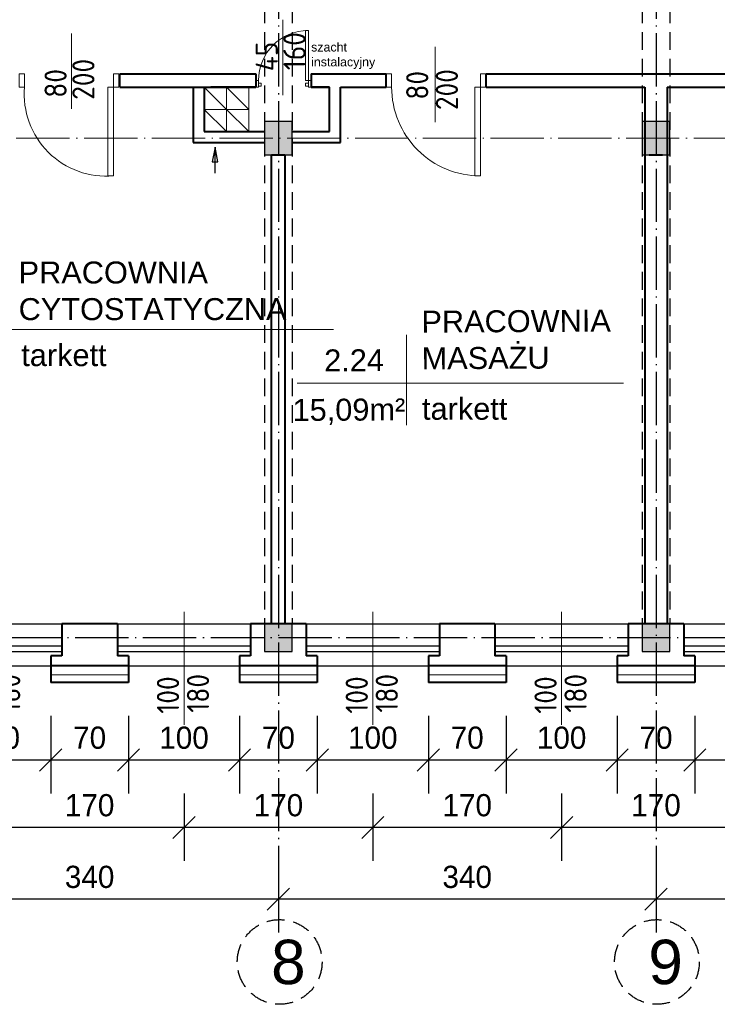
# Model space of a CAD drawing. Header units: millimetres. Extents: x -32003 to -19505, y 17931 to 29358.
# Tile 22 of 92: x -29447 to -28818, y 26534 to 27421. Entities that reach past the tile are written whole.
import ezdxf

# ---------------------------------------------------------------- set-up
doc = ezdxf.new("R2010")
doc.units = ezdxf.units.MM
doc.header["$PDMODE"] = 3
for name, pattern in [('ACAD_ISO03W100', [30, 12, -18]), ('ACAD_ISO04W100', [30.5, 24, -3, 0.5, -3]), ('KRESKOWA_X2', [12, 8, -4])]:
    doc.linetypes.add(name, pattern=pattern)
for name, color, linetype, lineweight in [('_wymiary', 1, 'Continuous', 9), ('drzwi', 140, 'Continuous', 13), ('KOMINY', 43, 'Continuous', 15), ('NR', 7, 'Continuous', 13), ('opisy drzwi', 40, 'Continuous', 13), ('opisy pom', 3, 'Continuous', 18), ('sciany', 4, 'Continuous', 40), ('symetria', 7, 'ACAD_ISO03W100', 5), ('SZRAF', 51, 'Continuous', 9), ('słupy', 2, 'Continuous', 30), ('ściana', 4, 'Continuous', 40)]:
    doc.layers.add(name, color=color, linetype=linetype, lineweight=lineweight)
doc.styles.add('ISO', font='isocp.shx')
doc.styles.add('ROMANS', font='ROMANS')
doc.styles.add('style1', font='ARIAL.TTF')
doc.styles.add('SYSTEM', font='TXT')
doc.linetypes.add('BATTING', pattern='A,0.0001,-0.1,[134,ltypeshp.shx,S=0.1,R=0,X=-0.1,Y=0],-0.2,[134,ltypeshp.shx,S=0.1,R=180,X=0.1,Y=0],-0.1', length=0.4001)
doc.dimstyles.new('Jacek2', dxfattribs={"dimscale": 2, "dimtxt": 10, "dimasz": 10, "dimexe": 15, "dimexo": 15, "dimgap": 5, "dimtad": 1, "dimdec": 0, "dimrnd": 0.5, "dimzin": 0, "dimdsep": 46, "dimtxsty": 'Standard', "dimblk": 'OBLIQUE', "dimcen": 0, "dimdle": 5, "dimadec": 1, "dimazin": 0, "dimtfac": 1, "dimtdec": 0, "dimtofl": 0, "dimtmove": 0, "dimatfit": 3, "dimfxl": 0, "dimtolj": 1, "dimtzin": 0, "dimarcsym": 0})

# ---------------------------------------------------------------- blocks, each defined once
blk = doc.blocks.new('_OBLIQUE')
at = {"color": 0, "linetype": 'ByBlock'}
blk.add_line((-0.5, -0.5), (0.5, 0.5), dxfattribs=at)
blk = doc.blocks.new('*D596')
at = {"layer": '_wymiary', "color": 0, "lineweight": -2}
for p, q in [((-28838.67, 26793.45), (-28838.67, 26723.65)), ((-28738.67, 26793.45), (-28738.67, 26723.65)), ((-28728.67, 26753.65), (-28848.67, 26753.65))]:
    blk.add_line(p, q, dxfattribs=at)
at = {"layer": 'Defpoints', "color": 0}
for p in [(-28838.67, 26823.45), (-28738.67, 26823.45), (-28838.67, 26753.65)]:
    blk.add_point(p, dxfattribs=at)
at = {"layer": '_wymiary', "color": 0, "lineweight": -2, "xscale": 20, "yscale": 20, "zscale": 20, "rotation": 180}
blk.add_blockref('_OBLIQUE', (-28838.67, 26753.65), dxfattribs=at)
at = {"layer": '_wymiary', "color": 0, "lineweight": -2, "xscale": 20, "yscale": 20, "zscale": 20}
blk.add_blockref('_OBLIQUE', (-28738.67, 26753.65), dxfattribs=at)
at = {"layer": '_wymiary', "color": 0, "insert": (-28788.67, 26773.65), "char_height": 20, "attachment_point": 5}
blk.add_mtext('\\A1;100', dxfattribs=at)
blk = doc.blocks.new('*D597')
at = {"layer": '_wymiary', "color": 0, "lineweight": -2}
for p, q in [((-28908.67, 26793.45), (-28908.67, 26723.65)), ((-28838.67, 26793.45), (-28838.67, 26723.65)), ((-28828.67, 26753.65), (-28918.67, 26753.65))]:
    blk.add_line(p, q, dxfattribs=at)
at = {"layer": 'Defpoints', "color": 0}
for p in [(-28908.67, 26823.45), (-28838.67, 26823.45), (-28908.67, 26753.65)]:
    blk.add_point(p, dxfattribs=at)
at = {"layer": '_wymiary', "color": 0, "lineweight": -2, "xscale": 20, "yscale": 20, "zscale": 20, "rotation": 180}
blk.add_blockref('_OBLIQUE', (-28908.67, 26753.65), dxfattribs=at)
at = {"layer": '_wymiary', "color": 0, "lineweight": -2, "xscale": 20, "yscale": 20, "zscale": 20}
blk.add_blockref('_OBLIQUE', (-28838.67, 26753.65), dxfattribs=at)
at = {"layer": '_wymiary', "color": 0, "insert": (-28873.67, 26773.65), "char_height": 20, "attachment_point": 5}
blk.add_mtext('\\A1;70', dxfattribs=at)
blk = doc.blocks.new('*D598')
at = {"layer": '_wymiary', "color": 0, "lineweight": -2}
for p, q in [((-29008.67, 26793.45), (-29008.67, 26723.65)), ((-28908.67, 26793.45), (-28908.67, 26723.65)), ((-28898.67, 26753.65), (-29018.67, 26753.65))]:
    blk.add_line(p, q, dxfattribs=at)
at = {"layer": 'Defpoints', "color": 0}
for p in [(-29008.67, 26823.45), (-28908.67, 26823.45), (-29008.67, 26753.65)]:
    blk.add_point(p, dxfattribs=at)
at = {"layer": '_wymiary', "color": 0, "lineweight": -2, "xscale": 20, "yscale": 20, "zscale": 20, "rotation": 180}
blk.add_blockref('_OBLIQUE', (-29008.67, 26753.65), dxfattribs=at)
at = {"layer": '_wymiary', "color": 0, "lineweight": -2, "xscale": 20, "yscale": 20, "zscale": 20}
blk.add_blockref('_OBLIQUE', (-28908.67, 26753.65), dxfattribs=at)
at = {"layer": '_wymiary', "color": 0, "insert": (-28958.67, 26773.65), "char_height": 20, "attachment_point": 5}
blk.add_mtext('\\A1;100', dxfattribs=at)
blk = doc.blocks.new('*D599')
at = {"layer": '_wymiary', "color": 0, "lineweight": -2}
for p, q in [((-29078.67, 26793.45), (-29078.67, 26723.65)), ((-29008.67, 26793.45), (-29008.67, 26723.65)), ((-28998.67, 26753.65), (-29088.67, 26753.65))]:
    blk.add_line(p, q, dxfattribs=at)
at = {"layer": 'Defpoints', "color": 0}
for p in [(-29078.67, 26823.45), (-29008.67, 26823.45), (-29078.67, 26753.65)]:
    blk.add_point(p, dxfattribs=at)
at = {"layer": '_wymiary', "color": 0, "lineweight": -2, "xscale": 20, "yscale": 20, "zscale": 20, "rotation": 180}
blk.add_blockref('_OBLIQUE', (-29078.67, 26753.65), dxfattribs=at)
at = {"layer": '_wymiary', "color": 0, "lineweight": -2, "xscale": 20, "yscale": 20, "zscale": 20}
blk.add_blockref('_OBLIQUE', (-29008.67, 26753.65), dxfattribs=at)
at = {"layer": '_wymiary', "color": 0, "insert": (-29043.67, 26773.65), "char_height": 20, "attachment_point": 5}
blk.add_mtext('\\A1;70', dxfattribs=at)
blk = doc.blocks.new('*D600')
at = {"layer": '_wymiary', "color": 0, "lineweight": -2}
for p, q in [((-29178.67, 26793.45), (-29178.67, 26723.65)), ((-29078.67, 26793.45), (-29078.67, 26723.65)), ((-29068.67, 26753.65), (-29188.67, 26753.65))]:
    blk.add_line(p, q, dxfattribs=at)
at = {"layer": 'Defpoints', "color": 0}
for p in [(-29178.67, 26823.45), (-29078.67, 26823.45), (-29178.67, 26753.65)]:
    blk.add_point(p, dxfattribs=at)
at = {"layer": '_wymiary', "color": 0, "lineweight": -2, "xscale": 20, "yscale": 20, "zscale": 20, "rotation": 180}
blk.add_blockref('_OBLIQUE', (-29178.67, 26753.65), dxfattribs=at)
at = {"layer": '_wymiary', "color": 0, "lineweight": -2, "xscale": 20, "yscale": 20, "zscale": 20}
blk.add_blockref('_OBLIQUE', (-29078.67, 26753.65), dxfattribs=at)
at = {"layer": '_wymiary', "color": 0, "insert": (-29128.67, 26773.65), "char_height": 20, "attachment_point": 5}
blk.add_mtext('\\A1;100', dxfattribs=at)
blk = doc.blocks.new('*D601')
at = {"layer": '_wymiary', "color": 0, "lineweight": -2}
for p, q in [((-29248.67, 26793.45), (-29248.67, 26723.65)), ((-29178.67, 26793.45), (-29178.67, 26723.65)), ((-29168.67, 26753.65), (-29258.67, 26753.65))]:
    blk.add_line(p, q, dxfattribs=at)
at = {"layer": 'Defpoints', "color": 0}
for p in [(-29248.67, 26823.45), (-29178.67, 26823.45), (-29248.67, 26753.65)]:
    blk.add_point(p, dxfattribs=at)
at = {"layer": '_wymiary', "color": 0, "lineweight": -2, "xscale": 20, "yscale": 20, "zscale": 20, "rotation": 180}
blk.add_blockref('_OBLIQUE', (-29248.67, 26753.65), dxfattribs=at)
at = {"layer": '_wymiary', "color": 0, "lineweight": -2, "xscale": 20, "yscale": 20, "zscale": 20}
blk.add_blockref('_OBLIQUE', (-29178.67, 26753.65), dxfattribs=at)
at = {"layer": '_wymiary', "color": 0, "insert": (-29213.67, 26773.65), "char_height": 20, "attachment_point": 5}
blk.add_mtext('\\A1;70', dxfattribs=at)
blk = doc.blocks.new('*D602')
at = {"layer": '_wymiary', "color": 0, "lineweight": -2}
for p, q in [((-29348.67, 26793.45), (-29348.67, 26723.65)), ((-29248.67, 26793.45), (-29248.67, 26723.65)), ((-29238.67, 26753.65), (-29358.67, 26753.65))]:
    blk.add_line(p, q, dxfattribs=at)
at = {"layer": 'Defpoints', "color": 0}
for p in [(-29348.67, 26823.45), (-29248.67, 26823.45), (-29348.67, 26753.65)]:
    blk.add_point(p, dxfattribs=at)
at = {"layer": '_wymiary', "color": 0, "lineweight": -2, "xscale": 20, "yscale": 20, "zscale": 20, "rotation": 180}
blk.add_blockref('_OBLIQUE', (-29348.67, 26753.65), dxfattribs=at)
at = {"layer": '_wymiary', "color": 0, "lineweight": -2, "xscale": 20, "yscale": 20, "zscale": 20}
blk.add_blockref('_OBLIQUE', (-29248.67, 26753.65), dxfattribs=at)
at = {"layer": '_wymiary', "color": 0, "insert": (-29298.67, 26773.65), "char_height": 20, "attachment_point": 5}
blk.add_mtext('\\A1;100', dxfattribs=at)
blk = doc.blocks.new('*D603')
at = {"layer": '_wymiary', "color": 0, "lineweight": -2}
for p, q in [((-29418.67, 26793.45), (-29418.67, 26723.65)), ((-29348.67, 26793.45), (-29348.67, 26723.65)), ((-29338.67, 26753.65), (-29428.67, 26753.65))]:
    blk.add_line(p, q, dxfattribs=at)
at = {"layer": 'Defpoints', "color": 0}
for p in [(-29418.67, 26823.45), (-29348.67, 26823.45), (-29418.67, 26753.65)]:
    blk.add_point(p, dxfattribs=at)
at = {"layer": '_wymiary', "color": 0, "lineweight": -2, "xscale": 20, "yscale": 20, "zscale": 20, "rotation": 180}
blk.add_blockref('_OBLIQUE', (-29418.67, 26753.65), dxfattribs=at)
at = {"layer": '_wymiary', "color": 0, "lineweight": -2, "xscale": 20, "yscale": 20, "zscale": 20}
blk.add_blockref('_OBLIQUE', (-29348.67, 26753.65), dxfattribs=at)
at = {"layer": '_wymiary', "color": 0, "insert": (-29383.67, 26773.65), "char_height": 20, "attachment_point": 5}
blk.add_mtext('\\A1;70', dxfattribs=at)
blk = doc.blocks.new('*D604')
at = {"layer": '_wymiary', "color": 0, "lineweight": -2}
for p, q in [((-29518.67, 26793.45), (-29518.67, 26723.65)), ((-29418.67, 26793.45), (-29418.67, 26723.65)), ((-29408.67, 26753.65), (-29528.67, 26753.65))]:
    blk.add_line(p, q, dxfattribs=at)
at = {"layer": 'Defpoints', "color": 0}
for p in [(-29518.67, 26823.45), (-29418.67, 26823.45), (-29518.67, 26753.65)]:
    blk.add_point(p, dxfattribs=at)
at = {"layer": '_wymiary', "color": 0, "lineweight": -2, "xscale": 20, "yscale": 20, "zscale": 20, "rotation": 180}
blk.add_blockref('_OBLIQUE', (-29518.67, 26753.65), dxfattribs=at)
at = {"layer": '_wymiary', "color": 0, "lineweight": -2, "xscale": 20, "yscale": 20, "zscale": 20}
blk.add_blockref('_OBLIQUE', (-29418.67, 26753.65), dxfattribs=at)
at = {"layer": '_wymiary', "color": 0, "insert": (-29468.67, 26773.65), "char_height": 20, "attachment_point": 5}
blk.add_mtext('\\A1;100', dxfattribs=at)
blk = doc.blocks.new('*D631')
at = {"layer": '_wymiary', "color": 0, "lineweight": -2}
for p, q in [((-28958.67, 26723.65), (-28958.67, 26662.84)), ((-28788.67, 26723.65), (-28788.67, 26662.84)), ((-28778.67, 26692.84), (-28968.67, 26692.84))]:
    blk.add_line(p, q, dxfattribs=at)
at = {"layer": 'Defpoints', "color": 0}
for p in [(-28958.67, 26753.65), (-28788.67, 26753.65), (-28958.67, 26692.84)]:
    blk.add_point(p, dxfattribs=at)
at = {"layer": '_wymiary', "color": 0, "lineweight": -2, "xscale": 20, "yscale": 20, "zscale": 20, "rotation": 180}
blk.add_blockref('_OBLIQUE', (-28958.67, 26692.84), dxfattribs=at)
at = {"layer": '_wymiary', "color": 0, "lineweight": -2, "xscale": 20, "yscale": 20, "zscale": 20}
blk.add_blockref('_OBLIQUE', (-28788.67, 26692.84), dxfattribs=at)
at = {"layer": '_wymiary', "color": 0, "insert": (-28873.67, 26712.84), "char_height": 20, "attachment_point": 5}
blk.add_mtext('\\A1;170', dxfattribs=at)
blk = doc.blocks.new('*D632')
at = {"layer": '_wymiary', "color": 0, "lineweight": -2}
for p, q in [((-29128.67, 26723.65), (-29128.67, 26662.84)), ((-28958.67, 26723.65), (-28958.67, 26662.84)), ((-28948.67, 26692.84), (-29138.67, 26692.84))]:
    blk.add_line(p, q, dxfattribs=at)
at = {"layer": 'Defpoints', "color": 0}
for p in [(-29128.67, 26753.65), (-28958.67, 26753.65), (-29128.67, 26692.84)]:
    blk.add_point(p, dxfattribs=at)
at = {"layer": '_wymiary', "color": 0, "lineweight": -2, "xscale": 20, "yscale": 20, "zscale": 20, "rotation": 180}
blk.add_blockref('_OBLIQUE', (-29128.67, 26692.84), dxfattribs=at)
at = {"layer": '_wymiary', "color": 0, "lineweight": -2, "xscale": 20, "yscale": 20, "zscale": 20}
blk.add_blockref('_OBLIQUE', (-28958.67, 26692.84), dxfattribs=at)
at = {"layer": '_wymiary', "color": 0, "insert": (-29043.67, 26712.84), "char_height": 20, "attachment_point": 5}
blk.add_mtext('\\A1;170', dxfattribs=at)
blk = doc.blocks.new('*D633')
at = {"layer": '_wymiary', "color": 0, "lineweight": -2}
for p, q in [((-29298.67, 26723.65), (-29298.67, 26662.84)), ((-29128.67, 26723.65), (-29128.67, 26662.84)), ((-29118.67, 26692.84), (-29308.67, 26692.84))]:
    blk.add_line(p, q, dxfattribs=at)
at = {"layer": 'Defpoints', "color": 0}
for p in [(-29298.67, 26753.65), (-29128.67, 26753.65), (-29298.67, 26692.84)]:
    blk.add_point(p, dxfattribs=at)
at = {"layer": '_wymiary', "color": 0, "lineweight": -2, "xscale": 20, "yscale": 20, "zscale": 20, "rotation": 180}
blk.add_blockref('_OBLIQUE', (-29298.67, 26692.84), dxfattribs=at)
at = {"layer": '_wymiary', "color": 0, "lineweight": -2, "xscale": 20, "yscale": 20, "zscale": 20}
blk.add_blockref('_OBLIQUE', (-29128.67, 26692.84), dxfattribs=at)
at = {"layer": '_wymiary', "color": 0, "insert": (-29213.67, 26712.84), "char_height": 20, "attachment_point": 5}
blk.add_mtext('\\A1;170', dxfattribs=at)
blk = doc.blocks.new('*D634')
at = {"layer": '_wymiary', "color": 0, "lineweight": -2}
for p, q in [((-29468.67, 26723.65), (-29468.67, 26662.84)), ((-29298.67, 26723.65), (-29298.67, 26662.84)), ((-29288.67, 26692.84), (-29478.67, 26692.84))]:
    blk.add_line(p, q, dxfattribs=at)
at = {"layer": 'Defpoints', "color": 0}
for p in [(-29468.67, 26753.65), (-29298.67, 26753.65), (-29468.67, 26692.84)]:
    blk.add_point(p, dxfattribs=at)
at = {"layer": '_wymiary', "color": 0, "lineweight": -2, "xscale": 20, "yscale": 20, "zscale": 20, "rotation": 180}
blk.add_blockref('_OBLIQUE', (-29468.67, 26692.84), dxfattribs=at)
at = {"layer": '_wymiary', "color": 0, "lineweight": -2, "xscale": 20, "yscale": 20, "zscale": 20}
blk.add_blockref('_OBLIQUE', (-29298.67, 26692.84), dxfattribs=at)
at = {"layer": '_wymiary', "color": 0, "insert": (-29383.67, 26712.84), "char_height": 20, "attachment_point": 5}
blk.add_mtext('\\A1;170', dxfattribs=at)
blk = doc.blocks.new('*D648')
at = {"layer": '_wymiary', "color": 0, "lineweight": -2}
for p, q in [((-28873.67, 26642.02), (-28873.67, 26598.27)), ((-28533.67, 26638.37), (-28533.67, 26598.27)), ((-28523.67, 26628.27), (-28883.67, 26628.27))]:
    blk.add_line(p, q, dxfattribs=at)
at = {"layer": 'Defpoints', "color": 0}
for p in [(-28873.67, 26672.02), (-28533.67, 26668.37), (-28873.67, 26628.27)]:
    blk.add_point(p, dxfattribs=at)
at = {"layer": '_wymiary', "color": 0, "lineweight": -2, "xscale": 20, "yscale": 20, "zscale": 20, "rotation": 180}
blk.add_blockref('_OBLIQUE', (-28873.67, 26628.27), dxfattribs=at)
at = {"layer": '_wymiary', "color": 0, "lineweight": -2, "xscale": 20, "yscale": 20, "zscale": 20}
blk.add_blockref('_OBLIQUE', (-28533.67, 26628.27), dxfattribs=at)
at = {"layer": '_wymiary', "color": 0, "insert": (-28703.67, 26648.27), "char_height": 20, "attachment_point": 5}
blk.add_mtext('\\A1;340', dxfattribs=at)
blk = doc.blocks.new('*D649')
at = {"layer": '_wymiary', "color": 0, "lineweight": -2}
for p, q in [((-28873.67, 26642.02), (-28873.67, 26598.27)), ((-29213.67, 26637.15), (-29213.67, 26598.27)), ((-28863.67, 26628.27), (-29223.67, 26628.27))]:
    blk.add_line(p, q, dxfattribs=at)
at = {"layer": 'Defpoints', "color": 0}
for p in [(-28873.67, 26672.02), (-29213.67, 26667.15), (-29213.67, 26628.27)]:
    blk.add_point(p, dxfattribs=at)
at = {"layer": '_wymiary', "color": 0, "lineweight": -2, "xscale": 20, "yscale": 20, "zscale": 20, "rotation": 180}
blk.add_blockref('_OBLIQUE', (-29213.67, 26628.27), dxfattribs=at)
at = {"layer": '_wymiary', "color": 0, "lineweight": -2, "xscale": 20, "yscale": 20, "zscale": 20}
blk.add_blockref('_OBLIQUE', (-28873.67, 26628.27), dxfattribs=at)
at = {"layer": '_wymiary', "color": 0, "insert": (-29043.67, 26648.27), "char_height": 20, "attachment_point": 5}
blk.add_mtext('\\A1;340', dxfattribs=at)
blk = doc.blocks.new('*D650')
at = {"layer": '_wymiary', "color": 0, "lineweight": -2}
for p, q in [((-29553.67, 26636.14), (-29553.67, 26598.27)), ((-29213.67, 26637.15), (-29213.67, 26598.27)), ((-29203.67, 26628.27), (-29563.67, 26628.27))]:
    blk.add_line(p, q, dxfattribs=at)
at = {"layer": 'Defpoints', "color": 0}
for p in [(-29553.67, 26666.14), (-29213.67, 26667.15), (-29553.67, 26628.27)]:
    blk.add_point(p, dxfattribs=at)
at = {"layer": '_wymiary', "color": 0, "lineweight": -2, "xscale": 20, "yscale": 20, "zscale": 20, "rotation": 180}
blk.add_blockref('_OBLIQUE', (-29553.67, 26628.27), dxfattribs=at)
at = {"layer": '_wymiary', "color": 0, "lineweight": -2, "xscale": 20, "yscale": 20, "zscale": 20}
blk.add_blockref('_OBLIQUE', (-29213.67, 26628.27), dxfattribs=at)
at = {"layer": '_wymiary', "color": 0, "insert": (-29383.67, 26648.27), "char_height": 20, "attachment_point": 5}
blk.add_mtext('\\A1;340', dxfattribs=at)

msp = doc.modelspace()

# ---------------------------------------------------------------- hatches: boundary and pattern name
at = {"layer": 'SZRAF'}
h = msp.add_hatch(color=256, dxfattribs=at)
h.dxf.hatch_style = 1
h.paths.add_polyline_path([(-29226.17, 27313.95), (-29213.67, 27313.95), (-29213.67, 27328.95), (-29226.17, 27328.95)])
h.paths.add_polyline_path([(-29213.67, 27313.95), (-29226.17, 27313.95), (-29226.17, 27298.95), (-29213.67, 27298.95)])
h.paths.add_polyline_path([(-29213.67, 27313.95), (-29201.17, 27313.95), (-29201.17, 27328.95), (-29213.67, 27328.95)])
h.paths.add_polyline_path([(-29213.67, 27298.95), (-29201.17, 27298.95), (-29201.17, 27313.95), (-29213.67, 27313.95)])
h = msp.add_hatch(color=256, dxfattribs=at)
h.dxf.hatch_style = 1
h.paths.add_polyline_path([(-28886.17, 27313.95), (-28873.67, 27313.95), (-28873.67, 27328.95), (-28886.17, 27328.95)])
h.paths.add_polyline_path([(-28873.67, 27313.95), (-28886.17, 27313.95), (-28886.17, 27298.95), (-28873.67, 27298.95)])
h.paths.add_polyline_path([(-28873.67, 27313.95), (-28861.17, 27313.95), (-28861.17, 27328.95), (-28873.67, 27328.95)])
h.paths.add_polyline_path([(-28873.67, 27298.95), (-28861.17, 27298.95), (-28861.17, 27313.95), (-28873.67, 27313.95)])
h = msp.add_hatch(color=256, dxfattribs=at)
h.dxf.hatch_style = 1
h.paths.add_polyline_path([(-29201.17, 26876.45), (-29226.17, 26876.45), (-29226.17, 26863.95), (-29201.17, 26863.95)])
h.paths.add_polyline_path([(-29201.17, 26863.95), (-29226.17, 26863.95), (-29226.17, 26851.45), (-29201.17, 26851.45)])
h = msp.add_hatch(color=256, dxfattribs=at)
h.dxf.hatch_style = 1
h.paths.add_polyline_path([(-28861.17, 26876.45), (-28886.17, 26876.45), (-28886.17, 26863.95), (-28861.17, 26863.95)])
h.paths.add_polyline_path([(-28861.17, 26863.95), (-28886.17, 26863.95), (-28886.17, 26851.45), (-28861.17, 26851.45)])

# ---------------------------------------------------------------- linework, layer by layer
at = {"linetype": 'KRESKOWA_X2', "ltscale": 2}
for p, q in [((-29226.17, 28201.45), (-29226.17, 26876.45)), ((-29201.17, 28201.45), (-29201.17, 26876.45)), ((-28886.17, 28201.45), (-28886.17, 26876.45)), ((-28861.17, 28201.45), (-28861.17, 26876.45))]:
    msp.add_line(p, q, dxfattribs=at)
at = {"linetype": 'ACAD_ISO04W100', "ltscale": 2}
for p, q in [((-29213.67, 28201.45), (-29213.67, 26609.86)), ((-28873.67, 28201.45), (-28873.67, 26609.87)), ((-31592.67, 26863.95), (-25930.18, 26863.95))]:
    msp.add_line(p, q, dxfattribs=at)
at = {"ltscale": 2}
for p, q in [((-31056.67, 26876.45), (-27491.67, 26876.45)), ((-31051.67, 26838.45), (-27545.67, 26838.45))]:
    msp.add_line(p, q, dxfattribs=at)
for p, q in [((-29528.67, 26856.52), (-29408.67, 26856.52)), ((-29358.67, 26856.52), (-29238.67, 26856.52)), ((-29188.67, 26856.52), (-29068.67, 26856.52)), ((-29018.67, 26856.52), (-28898.67, 26856.52)), ((-28848.67, 26856.52), (-28728.67, 26856.52)), ((-29528.67, 26851.45), (-29408.67, 26851.45)), ((-29358.67, 26851.45), (-29238.67, 26851.45)), ((-29188.67, 26851.45), (-29068.67, 26851.45)), ((-29018.67, 26851.45), (-28898.67, 26851.45)), ((-28848.67, 26851.45), (-28728.67, 26851.45))]:
    msp.add_line(p, q)
at = {"linetype": 'KRESKOWA_X2', "ltscale": 2}
for centre in [(-29212.53, 26571.73), (-28872.84, 26571.73)]:
    msp.add_circle(centre, 38.15, dxfattribs=at)
at = {"layer": 'drzwi'}
for points in [[(-29186.68, 27365.94, 0), (-29189.17, 27365.94, 0), (-29189.17, 27410.9, 0), (-29186.68, 27410.9, 0), (-29186.68, 27365.94, 0)], [(-29442.24, 27371.95, 0), (-29447.24, 27371.95, 0), (-29447.24, 27359.95, 0), (-29442.24, 27359.95, 0), (-29442.24, 27371.95, 0)], [(-29362.24, 27371.95, 0), (-29357.24, 27371.95, 0), (-29357.24, 27359.95, 0), (-29362.24, 27359.95, 0), (-29362.24, 27371.95, 0)], [(-29111.72, 27371.95, 0), (-29116.72, 27371.95, 0), (-29116.72, 27359.95, 0), (-29111.72, 27359.95, 0), (-29111.72, 27371.95, 0)], [(-29031.72, 27371.95, 0), (-29026.72, 27371.95, 0), (-29026.72, 27359.95, 0), (-29031.72, 27359.95, 0), (-29031.72, 27371.95, 0)], [(-29362.24, 27359.95, 0), (-29367.24, 27359.95, 0), (-29367.24, 27279.95, 0), (-29362.24, 27279.95, 0), (-29362.24, 27359.95, 0)], [(-29231.63, 27359.95, 0), (-29234.13, 27359.95, 0), (-29234.13, 27365.94, 0), (-29231.63, 27365.94, 0), (-29231.63, 27359.95, 0)], [(-29231.63, 27360.95, 0), (-29229.13, 27360.95, 0), (-29229.13, 27363.44, 0), (-29231.63, 27363.44, 0), (-29231.63, 27360.95, 0)], [(-29186.68, 27360.95, 0), (-29189.17, 27360.95, 0), (-29189.17, 27363.44, 0), (-29186.68, 27363.44, 0), (-29186.68, 27360.95, 0)], [(-29186.68, 27359.95, 0), (-29184.18, 27359.95, 0), (-29184.18, 27365.94, 0), (-29186.68, 27365.94, 0), (-29186.68, 27359.95, 0)], [(-29031.72, 27359.95, 0), (-29036.72, 27359.95, 0), (-29036.72, 27279.95, 0), (-29031.72, 27279.95, 0), (-29031.72, 27359.95, 0)]]:
    msp.add_polyline3d(points, dxfattribs=at)
for centre, radius, start, end in [((-29186.68, 27365.94), 44.96, 90, 180), ((-29368.64, 27353.55), 73.88, 175.02988, 274.97012), ((-29031.77, 27359.9), 79.95, 179.96631, 270.03322)]:
    msp.add_arc(centre, radius, start, end, dxfattribs=at)
at = {"layer": 'KOMINY'}
for p, q in [((-29280.45, 27359.95), (-29260.45, 27339.95)), ((-29260.45, 27359.95), (-29240.45, 27339.95)), ((-29280.45, 27339.95), (-29260.45, 27319.95)), ((-29260.45, 27339.95), (-29240.45, 27319.95))]:
    msp.add_line(p, q, dxfattribs=at)
for points in [[(-29260.45, 27339.95), (-29280.45, 27339.95), (-29280.45, 27359.95), (-29260.45, 27359.95)], [(-29240.45, 27339.95), (-29260.45, 27339.95), (-29260.45, 27359.95), (-29240.45, 27359.95)], [(-29260.45, 27319.95), (-29280.45, 27319.95), (-29280.45, 27339.95), (-29260.45, 27339.95)], [(-29240.45, 27319.95), (-29260.45, 27319.95), (-29260.45, 27339.95), (-29240.45, 27339.95)]]:
    msp.add_lwpolyline(points, close=True, dxfattribs=at)
at = {"layer": 'KOMINY', "lineweight": 30}
msp.add_lwpolyline([(-29270.74, 27282.58), (-29270.74, 27305.84), (-29273.28, 27292.73), (-29268.16, 27292.73), (-29270.74, 27305.84)], dxfattribs=at)
at = {"layer": 'opisy drzwi'}
for p, q in [((-29209.72, 27420.63), (-29209.72, 27352.76)), ((-29399.85, 27340.52), (-29399.85, 27408.39)), ((-29072.55, 27328.48), (-29072.55, 27396.35)), ((-29298.67, 26887.24), (-29298.67, 26785.48)), ((-29128.67, 26887.24), (-29128.67, 26785.48)), ((-28958.67, 26887.24), (-28958.67, 26785.48))]:
    msp.add_line(p, q, dxfattribs=at)
at = {"layer": 'opisy pom'}
for p, q in [((-29551.14, 27141.54), (-29164.14, 27141.54)), ((-29098.32, 27136.69), (-29098.32, 27055.4)), ((-29196.79, 27093.23), (-28902.99, 27093.23))]:
    msp.add_line(p, q, dxfattribs=at)
at = {"layer": 'sciany'}
for p, q in [((-29356.37, 27371.95), (-29234.13, 27371.95)), ((-29356.37, 27359.95), (-29356.37, 27371.95)), ((-29184.13, 27371.95), (-29116.72, 27371.95)), ((-29116.72, 27359.95), (-29116.72, 27371.95)), ((-29026.72, 27359.95), (-29026.72, 27371.95)), ((-29026.72, 27371.95), (-28754.32, 27371.95)), ((-29356.37, 27359.95), (-29234.13, 27359.95)), ((-29290.45, 27359.95), (-29290.45, 27309.95)), ((-29280.45, 27359.95), (-29280.45, 27319.95)), ((-29234.13, 27359.95), (-29274.67, 27359.95)), ((-29167.67, 27359.95), (-29184.13, 27359.95)), ((-29184.13, 27359.95), (-29167.67, 27359.95)), ((-29167.67, 27319.96), (-29167.67, 27359.95)), ((-29157.67, 27309.96), (-29157.67, 27359.95)), ((-29157.67, 27359.95), (-29116.72, 27359.95)), ((-29026.72, 27359.95), (-28883.67, 27359.95)), ((-28883.67, 27359.95), (-28883.67, 27152.95)), ((-28863.67, 27359.95), (-28863.67, 27328.95)), ((-28863.67, 27359.95), (-28754.32, 27359.95)), ((-28863.67, 27328.95), (-28863.67, 27152.95)), ((-29280.45, 27319.95), (-29226.17, 27319.95)), ((-29201.17, 27319.96), (-29167.67, 27319.96)), ((-29290.45, 27309.95), (-29226.17, 27309.95)), ((-29201.17, 27309.96), (-29157.67, 27309.96)), ((-29219.77, 27298.95), (-29207.77, 27298.95)), ((-29219.77, 26876.45), (-29219.77, 27298.95)), ((-29207.77, 27298.95), (-29207.77, 26876.45)), ((-28879.77, 27298.95), (-28867.77, 27298.95)), ((-28883.67, 27152.95), (-28883.67, 26876.45)), ((-28863.67, 27152.95), (-28863.67, 26876.45))]:
    msp.add_line(p, q, dxfattribs=at)
for points in [[(-29234.13, 27371.95), (-29234.13, 27359.95)], [(-29184.13, 27371.95), (-29184.13, 27359.95)]]:
    msp.add_lwpolyline(points, dxfattribs=at)
at = {"layer": 'symetria', "linetype": 'ACAD_ISO04W100', "ltscale": 2}
msp.add_line((-30913.67, 27313.95), (-25930.18, 27313.95), dxfattribs=at)
at = {"layer": 'SZRAF', "linetype": 'BATTING', "ltscale": 14}
for p, q in [((-29348.67, 26830.45), (-29418.67, 26830.45)), ((-29178.67, 26830.45), (-29248.67, 26830.45)), ((-29008.67, 26830.45), (-29078.67, 26830.45)), ((-28838.67, 26830.45), (-28908.67, 26830.45))]:
    msp.add_line(p, q, dxfattribs=at)
at = {"layer": 'SZRAF'}
msp.add_lwpolyline([(-29234.13, 27359.95), (-29234.13, 27371.95)], dxfattribs=at)
at = {"layer": 'słupy'}
for points in [[(-29226.17, 27298.95), (-29201.17, 27298.95), (-29201.17, 27328.95), (-29226.17, 27328.95)], [(-28886.17, 27298.95), (-28861.17, 27298.95), (-28861.17, 27328.95), (-28886.17, 27328.95)], [(-29226.17, 26851.45), (-29201.17, 26851.45), (-29201.17, 26876.45), (-29226.17, 26876.45)], [(-28886.17, 26851.45), (-28861.17, 26851.45), (-28861.17, 26876.45), (-28886.17, 26876.45)]]:
    msp.add_lwpolyline(points, close=True, dxfattribs=at)
at = {"layer": 'ściana'}
for p, q in [((-29358.67, 26876.45), (-29408.67, 26876.45)), ((-29408.67, 26876.45), (-29408.67, 26847.45)), ((-29358.67, 26876.45), (-29358.67, 26847.45)), ((-29188.67, 26876.45), (-29238.67, 26876.45)), ((-29238.67, 26876.45), (-29238.67, 26847.45)), ((-29188.67, 26876.45), (-29188.67, 26847.45)), ((-29018.67, 26876.45), (-29068.67, 26876.45)), ((-29068.67, 26876.45), (-29068.67, 26847.45)), ((-29018.67, 26876.45), (-29018.67, 26847.45)), ((-28848.67, 26876.45), (-28898.67, 26876.45)), ((-28898.67, 26876.45), (-28898.67, 26847.45)), ((-28848.67, 26876.45), (-28848.67, 26847.45)), ((-29418.67, 26847.45), (-29418.67, 26823.45)), ((-29408.67, 26847.45), (-29418.67, 26847.45)), ((-29348.67, 26847.45), (-29358.67, 26847.45)), ((-29348.67, 26847.45), (-29348.67, 26823.45)), ((-29248.67, 26847.45), (-29248.67, 26823.45)), ((-29238.67, 26847.45), (-29248.67, 26847.45)), ((-29178.67, 26847.45), (-29188.67, 26847.45)), ((-29178.67, 26847.45), (-29178.67, 26823.45)), ((-29078.67, 26847.45), (-29078.67, 26823.45)), ((-29068.67, 26847.45), (-29078.67, 26847.45)), ((-29008.67, 26847.45), (-29018.67, 26847.45)), ((-29008.67, 26847.45), (-29008.67, 26823.45)), ((-28908.67, 26847.45), (-28908.67, 26823.45)), ((-28898.67, 26847.45), (-28908.67, 26847.45)), ((-28838.67, 26847.45), (-28848.67, 26847.45)), ((-28838.67, 26847.45), (-28838.67, 26823.45)), ((-29348.67, 26838.45), (-29418.67, 26838.45)), ((-29178.67, 26838.45), (-29248.67, 26838.45)), ((-29008.67, 26838.45), (-29078.67, 26838.45)), ((-28838.67, 26838.45), (-28908.67, 26838.45)), ((-29348.67, 26823.45), (-29418.67, 26823.45)), ((-29178.67, 26823.45), (-29248.67, 26823.45)), ((-29008.67, 26823.45), (-29078.67, 26823.45)), ((-28838.67, 26823.45), (-28908.67, 26823.45))]:
    msp.add_line(p, q, dxfattribs=at)

# ---------------------------------------------------------------- texts
at = {"layer": 'NR', "ltscale": 5, "char_height": 40, "width": 65, "attachment_point": 1, "style": 'style1'}
for s, insert in [('8', (-29220.26, 26591.76)), ('9', (-28880.58, 26591.76))]:
    msp.add_mtext(s, dxfattribs=dict(at, insert=insert))
at = {"layer": 'opisy drzwi', "style": 'ISO'}
for s, p in [('160', (-29189.16, 27375.19)), ('45', (-29214.16, 27374.28)), ('200', (-29379.29, 27348.54)), ('80', (-29404.29, 27350.41)), ('80', (-29078.64, 27348.68)), ('200', (-29051.99, 27339.29)), ('180', (-29446.08, 26796.37)), ('100', (-29303.11, 26795.46)), ('180', (-29276.08, 26796.37)), ('100', (-29133.11, 26795.46)), ('180', (-29106.08, 26796.37)), ('100', (-28963.11, 26795.46)), ('180', (-28936.08, 26796.37))]:
    msp.add_text(s, height=20, rotation=90, dxfattribs=at).set_placement(p)
at = {"layer": 'opisy pom', "attachment_point": 1}
for s, insert, char_height, style in [('{\\fArial|b0|i0|c238|p34;szacht\\Pinstalacyjny}', (-29184.24, 27400.03), 8, 'ROMANS'), ('{\\fArial|b0|i0|c238|p34;PRACOWNIA \\PCYTOSTATYCZNA}', (-29447.59, 27202.85), 19.8, 'SYSTEM'), ('{\\fArial|b0|i0|c238|p34;tarkett}', (-29445.22, 27128.4), 19.8, 'SYSTEM'), ('{\\fArial|b0|i0|c238|p34;tarkett}', (-29084.39, 27080.09), 19.8, 'SYSTEM')]:
    msp.add_mtext(s, dxfattribs=dict(at, insert=insert, char_height=char_height, style=style))
at = {"layer": 'opisy pom', "char_height": 19.8, "attachment_point": 1, "rotation": 0.34048, "style": 'SYSTEM'}
for s, insert in [('{\\fArial|b0|i0|c238|p34;PRACOWNIA \\PMASAŻU}', (-29084.96, 27158.5)), ('{\\fArial|b0|i0|c238|p34;2.24}', (-29172.52, 27123.57)), ('{\\fArial|b0|i0|c238|p34;15,09m²}', (-29201, 27078.95))]:
    msp.add_mtext(s, dxfattribs=dict(at, insert=insert))

# ---------------------------------------------------------------- dimensions: what is measured, and where the dimension line sits
at = {"layer": '_wymiary'}
for base, p1, p2, picture, middle in [((-29518.67, 26753.65), (-29418.67, 26823.45), (-29518.67, 26823.45), '*D604', (-29468.67, 26773.65)), ((-29418.67, 26753.65), (-29348.67, 26823.45), (-29418.67, 26823.45), '*D603', (-29383.67, 26773.65)), ((-29348.67, 26753.65), (-29248.67, 26823.45), (-29348.67, 26823.45), '*D602', (-29298.67, 26773.65)), ((-29248.67, 26753.65), (-29178.67, 26823.45), (-29248.67, 26823.45), '*D601', (-29213.67, 26773.65)), ((-29178.67, 26753.65), (-29078.67, 26823.45), (-29178.67, 26823.45), '*D600', (-29128.67, 26773.65)), ((-29078.67, 26753.65), (-29008.67, 26823.45), (-29078.67, 26823.45), '*D599', (-29043.67, 26773.65)), ((-29008.67, 26753.65), (-28908.67, 26823.45), (-29008.67, 26823.45), '*D598', (-28958.67, 26773.65)), ((-28908.67, 26753.65), (-28838.67, 26823.45), (-28908.67, 26823.45), '*D597', (-28873.67, 26773.65)), ((-28838.67, 26753.65), (-28738.67, 26823.45), (-28838.67, 26823.45), '*D596', (-28788.67, 26773.65)), ((-29468.67, 26692.84), (-29298.67, 26753.65), (-29468.67, 26753.65), '*D634', (-29383.67, 26712.84)), ((-29298.67, 26692.84), (-29128.67, 26753.65), (-29298.67, 26753.65), '*D633', (-29213.67, 26712.84)), ((-29128.67, 26692.84), (-28958.67, 26753.65), (-29128.67, 26753.65), '*D632', (-29043.67, 26712.84)), ((-28958.67, 26692.84), (-28788.67, 26753.65), (-28958.67, 26753.65), '*D631', (-28873.67, 26712.84)), ((-29213.67, 26628.27), (-28873.67, 26672.02), (-29213.67, 26667.15), '*D649', (-29043.67, 26648.27)), ((-28873.67, 26628.27), (-28533.67, 26668.37), (-28873.67, 26672.02), '*D648', (-28703.67, 26648.27)), ((-29553.67, 26628.27), (-29213.67, 26667.15), (-29553.67, 26666.14), '*D650', (-29383.67, 26648.27))]:
    dim = msp.add_linear_dim(base=base, p1=p1, p2=p2, dimstyle='Jacek2', override={"dimtmove": 1}, dxfattribs=at)
    dim.commit()
    dim.dimension.update_dxf_attribs({"geometry": picture, "text_midpoint": middle})

doc.saveas('drawing.dxf')
